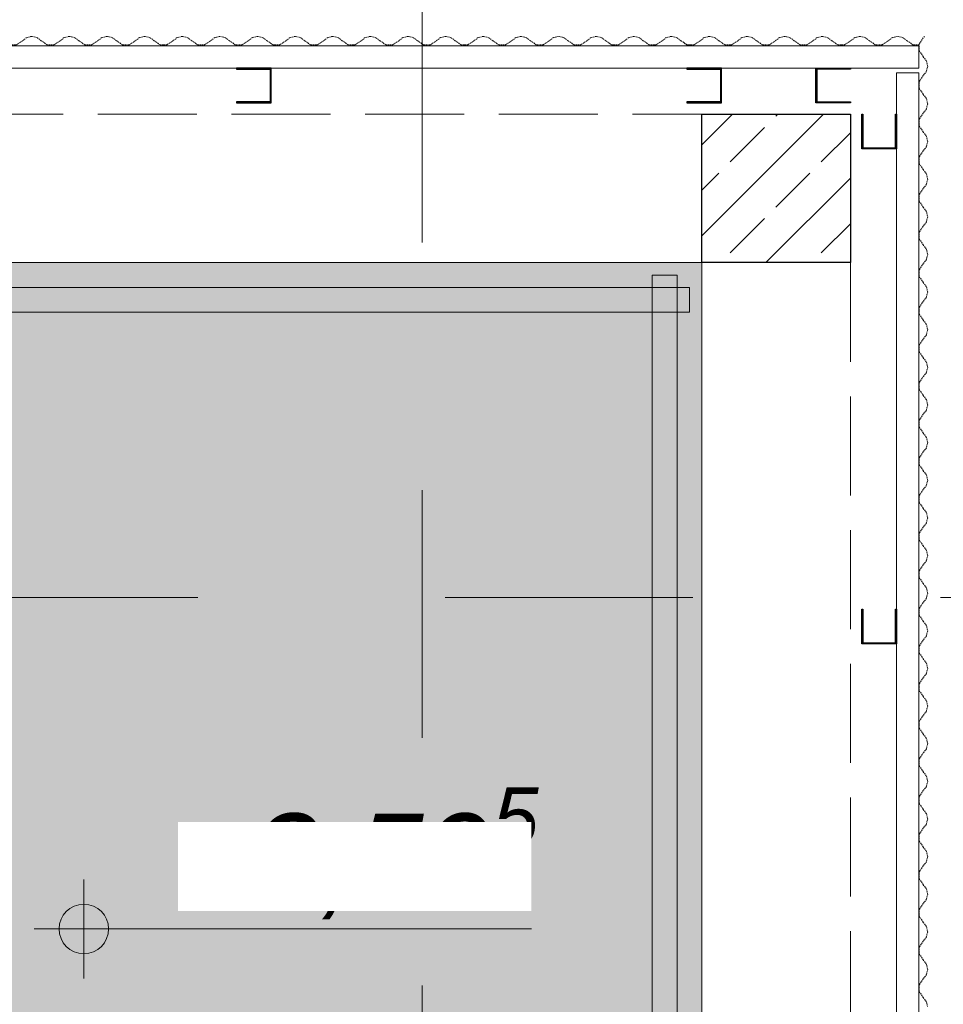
# Model space of a CAD drawing. Header units: centimetres. Extents: x -520 to 22173, y -1503 to 4054.
# Tile 77 of 82: x 18913 to 19100, y 2349 to 2548. Entities that reach past the tile are written whole.
import ezdxf

# ---------------------------------------------------------------- set-up
doc = ezdxf.new("R2010")
doc.units = ezdxf.units.CM
doc.header["$LTSCALE"] = 0.1
doc.header["$MEASUREMENT"] = 0
for name, pattern in [('11108-COL-C310_XMODEL$0$HIDDEN', [3.75, 2.5, -1.25]), ('Krawędzie ukryte', [270, 200, -70]), ('Przerywana długa', [1000, 500, -500]), ('Wipeout_Contour', [1000, 0, -1000])]:
    doc.linetypes.add(name, pattern=pattern)
for name, color, linetype in [('1_przekroje.K_IR', 7, 'Continuous'), ('2_barierki.K_IR', 7, 'Continuous'), ('2_belki.K_IR', 7, 'Continuous'), ('2_stropy.ISTN', 7, 'Continuous'), ('2_stropy.K_IR', 7, 'Continuous'), ('2_słupy.K_IR', 7, 'Continuous'), ('2_ściana dekoracyjna.K_IR', 7, 'Continuous'), ('5_wymiary.K_IR', 7, 'Continuous')]:
    doc.layers.add(name, color=color, linetype=linetype)
doc.styles.add('GENERATED_STYLE_2', font='txt')
doc.dimstyles.new('GENERATED_STYLE__1', dxfattribs={"dimtxt": 18, "dimasz": 9.178744, "dimexe": 0.18, "dimexo": 2, "dimgap": 0.09, "dimtad": 1, "dimtih": 1, "dimtoh": 1, "dimdec": 0, "dimzin": 0, "dimdsep": 46, "dimtxsty": 'GENERATED_STYLE_2', "dimblk": 'ARROWHEAD_2', "dimblk1": 'ARROWHEAD_2', "dimblk2": 'ARROWHEAD_2', "dimcen": 0.09, "dimclrd": 1, "dimclre": 1, "dimclrt": 1, "dimadec": 1, "dimazin": 0, "dimtfac": 1, "dimtdec": 4, "dimtmove": 0, "dimatfit": 3, "dimfxl": 1, "dimtolj": 1, "dimtzin": 0, "dimarcsym": 0})
pattern_1 = [(45, (17498.416, 381.606), (-15.9099, 15.9099), []), (45, (17493.113, 386.91), (-15.9099, 15.9099), [])]

# ---------------------------------------------------------------- blocks, each defined once
blk = doc.blocks.new('Strop_12_2', base_point=(19050.78, 2498.46))
at = {"layer": '2_stropy.ISTN', "linetype": 'Continuous', "lineweight": 0, "true_color": 0xffffff}
blk.add_hatch(color=7, dxfattribs=at).paths.add_polyline_path([(19050.78, 2498.46), (18875.78, 2498.46), (18875.78, 2158.46), (19050.78, 2158.46)])
at = {"layer": '2_stropy.ISTN', "color": 7, "linetype": 'Continuous', "lineweight": 9, "flags": 128}
blk.add_lwpolyline([(19050.78, 2498.46), (18875.78, 2498.46), (18875.78, 2158.46), (19050.78, 2158.46)], close=True, dxfattribs=at)
blk = doc.blocks.new('Arkusz blachy profilowanej 22_2')
at = {"layer": '2_ściana dekoracyjna.K_IR', "color": 251, "linetype": '11108-COL-C310_XMODEL$0$HIDDEN', "lineweight": 0, "true_color": 0x5f5f5f}
for p, q in [((-1.69, 47.64), (-1.69, 46.36)), ((-1.69, 46.36), (-0.9, 45.17)), ((-0.9, 45.17), (-0.24, 44.33)), ((-0.24, 44.33), (0, 43.27)), ((-0.24, 42.22), (-0.9, 41.37)), ((0, 43.27), (-0.24, 42.22)), ((-0.9, 41.37), (-1.69, 40.19)), ((-1.69, 40.19), (-1.69, 38.76)), ((-1.69, 38.76), (-0.9, 37.57)), ((-0.9, 37.57), (-0.24, 36.73)), ((-0.24, 36.73), (0, 35.67)), ((-0.24, 34.62), (-0.9, 33.77)), ((0, 35.67), (-0.24, 34.62)), ((-0.9, 33.77), (-1.69, 32.59)), ((-1.69, 32.59), (-1.69, 31.16)), ((-1.69, 31.16), (-0.9, 29.97)), ((-0.9, 29.97), (-0.24, 29.13)), ((-0.24, 29.13), (0, 28.07)), ((0, 28.07), (-0.24, 27.02)), ((-0.9, 26.17), (-1.69, 24.99)), ((-0.24, 27.02), (-0.9, 26.17)), ((-1.69, 24.99), (-1.69, 23.56)), ((-1.69, 23.56), (-0.9, 22.37)), ((-0.9, 22.37), (-0.24, 21.53)), ((-0.24, 21.53), (0, 20.47)), ((0, 20.47), (-0.24, 19.42)), ((-0.9, 18.57), (-1.69, 17.39)), ((-0.24, 19.42), (-0.9, 18.57)), ((-1.69, 17.39), (-1.69, 15.96)), ((-1.69, 15.96), (-0.9, 14.77)), ((-0.9, 14.77), (-0.24, 13.93)), ((-0.24, 13.93), (0, 12.87)), ((0, 12.87), (-0.24, 11.82)), ((-0.9, 10.97), (-1.69, 9.79)), ((-0.24, 11.82), (-0.9, 10.97)), ((-1.69, 9.79), (-1.69, 8.36)), ((-1.69, 8.36), (-0.9, 7.17)), ((-0.9, 7.17), (-0.24, 6.33)), ((-0.24, 6.33), (0, 5.27)), ((-0.24, 4.22), (-0.9, 3.37)), ((0, 5.27), (-0.24, 4.22)), ((-0.9, 3.37), (-1.69, 2.19)), ((-1.69, 2.19), (-1.69, 0.76)), ((-1.69, 0.76), (-1.19, 0))]:
    blk.add_line(p, q, dxfattribs=at)
blk = doc.blocks.new('Strop_13_2', base_point=(18875.78, 2498.46))
at = {"layer": '2_stropy.K_IR', "linetype": 'Continuous', "lineweight": 0, "true_color": 0xffffff}
blk.add_hatch(color=7, dxfattribs=at).paths.add_polyline_path([(18875.78, 2498.46), (18875.78, 2128.46), (19050.78, 2128.46), (19050.78, 2498.46)])
at = {"layer": '2_stropy.K_IR', "color": 7, "linetype": 'Continuous', "lineweight": 9, "flags": 128}
blk.add_lwpolyline([(18875.78, 2498.46), (18875.78, 2128.46), (19050.78, 2128.46), (19050.78, 2498.46)], close=True, dxfattribs=at)
blk = doc.blocks.new('Słup_55_2', base_point=(19065.78, 2513.46))
at = {"color": 254, "linetype": 'Wipeout_Contour', "lineweight": 0, "ltscale": 76922.972383}
blk.add_wipeout([(19050.78, 2528.46), (19050.78, 2498.46), (19080.78, 2498.46), (19080.78, 2528.46)], dxfattribs=at).dxf.layer = '2_słupy.K_IR'
at = {"layer": '2_słupy.K_IR', "linetype": 'Continuous', "lineweight": 0, "true_color": 0x000000}
h = blk.add_hatch(dxfattribs=at)
h.set_pattern_fill('Beton_zbrojony_0002', color=18, style=0, pattern_type=2)
h.set_pattern_definition([(45, (17498.416, 381.606), (-9.19239, 9.19239), []), (45, (17493.82, 386.202), (-9.19239, 9.19239), [9.75, -3.25])])
h.paths.add_polyline_path([(19050.78, 2528.46), (19050.78, 2498.46), (19080.78, 2498.46), (19080.78, 2528.46)])
at = {"layer": '2_słupy.K_IR', "color": 7, "linetype": 'Continuous', "lineweight": 30, "flags": 128}
blk.add_lwpolyline([(19050.78, 2528.46), (19080.78, 2528.46), (19080.78, 2498.46), (19050.78, 2498.46)], close=True, dxfattribs=at)
blk = doc.blocks.new('Słup_57_2', base_point=(19051.32, 2530.76))
at = {"color": 254, "linetype": 'Wipeout_Contour', "lineweight": 0, "ltscale": 153752.41052}
blk.add_wipeout([(19047.78, 2537.76), (19047.78, 2537.56), (19054.58, 2537.56), (19054.58, 2530.96), (19047.78, 2530.96), (19047.78, 2530.76), (19054.78, 2530.76), (19054.78, 2537.76)], dxfattribs=at).dxf.layer = '2_słupy.K_IR'
at = {"layer": '2_słupy.K_IR', "linetype": 'Continuous', "lineweight": 0, "true_color": 0x000000}
h = blk.add_hatch(dxfattribs=at)
h.set_pattern_fill('Stal_0002', color=18, style=0, pattern_type=2)
h.set_pattern_definition(pattern_1)
h.paths.add_polyline_path([(19047.78, 2537.76), (19047.78, 2537.56), (19054.58, 2537.56), (19054.58, 2530.96), (19047.78, 2530.96), (19047.78, 2530.76), (19054.78, 2530.76), (19054.78, 2537.76)])
at = {"layer": '2_słupy.K_IR', "color": 7, "linetype": 'Continuous', "lineweight": 30, "flags": 128}
blk.add_lwpolyline([(19047.78, 2537.76), (19047.78, 2537.56), (19054.58, 2537.56), (19054.58, 2530.96), (19047.78, 2530.96), (19047.78, 2530.76), (19054.78, 2530.76), (19054.78, 2537.76)], close=True, dxfattribs=at)
blk = doc.blocks.new('Słup_58_2', base_point=(18960.32, 2530.76))
at = {"color": 254, "linetype": 'Wipeout_Contour', "lineweight": 0, "ltscale": 153030.797502}
blk.add_wipeout([(18956.78, 2537.76), (18956.78, 2537.56), (18963.58, 2537.56), (18963.58, 2530.96), (18956.78, 2530.96), (18956.78, 2530.76), (18963.78, 2530.76), (18963.78, 2537.76)], dxfattribs=at).dxf.layer = '2_słupy.K_IR'
at = {"layer": '2_słupy.K_IR', "linetype": 'Continuous', "lineweight": 0, "true_color": 0x000000}
h = blk.add_hatch(dxfattribs=at)
h.set_pattern_fill('Stal_0002', color=18, style=0, pattern_type=2)
h.set_pattern_definition(pattern_1)
h.paths.add_polyline_path([(18956.78, 2537.76), (18956.78, 2537.56), (18963.58, 2537.56), (18963.58, 2530.96), (18956.78, 2530.96), (18956.78, 2530.76), (18963.78, 2530.76), (18963.78, 2537.76)])
at = {"layer": '2_słupy.K_IR', "color": 7, "linetype": 'Continuous', "lineweight": 30, "flags": 128}
blk.add_lwpolyline([(18956.78, 2537.76), (18956.78, 2537.56), (18963.58, 2537.56), (18963.58, 2530.96), (18956.78, 2530.96), (18956.78, 2530.76), (18963.78, 2530.76), (18963.78, 2537.76)], close=True, dxfattribs=at)
blk = doc.blocks.new('Słup_62_2', base_point=(19077.23, 2530.76))
at = {"color": 254, "linetype": 'Wipeout_Contour', "lineweight": 0, "ltscale": 153959.276438}
blk.add_wipeout([(19080.78, 2537.76), (19073.78, 2537.76), (19073.78, 2530.76), (19080.78, 2530.76), (19080.78, 2530.96), (19073.98, 2530.96), (19073.98, 2537.56), (19080.78, 2537.56)], dxfattribs=at).dxf.layer = '2_słupy.K_IR'
at = {"layer": '2_słupy.K_IR', "linetype": 'Continuous', "lineweight": 0, "true_color": 0x000000}
h = blk.add_hatch(dxfattribs=at)
h.set_pattern_fill('Stal_0002', color=18, style=0, pattern_type=2)
h.set_pattern_definition(pattern_1)
h.paths.add_polyline_path([(19080.78, 2537.76), (19073.78, 2537.76), (19073.78, 2530.76), (19080.78, 2530.76), (19080.78, 2530.96), (19073.98, 2530.96), (19073.98, 2537.56), (19080.78, 2537.56)])
at = {"layer": '2_słupy.K_IR', "color": 7, "linetype": 'Continuous', "lineweight": 30, "flags": 128}
blk.add_lwpolyline([(19080.78, 2537.76), (19080.78, 2537.56), (19073.98, 2537.56), (19073.98, 2530.96), (19080.78, 2530.96), (19080.78, 2530.76), (19073.78, 2530.76), (19073.78, 2537.76)], close=True, dxfattribs=at)
blk = doc.blocks.new('Słup_63_2', base_point=(19090.1, 2524.92))
at = {"color": 254, "linetype": 'Wipeout_Contour', "lineweight": 0, "ltscale": 154023.171871}
blk.add_wipeout([(19083.1, 2528.46), (19083.1, 2521.46), (19090.1, 2521.46), (19090.1, 2528.46), (19089.9, 2528.46), (19089.9, 2521.66), (19083.3, 2521.66), (19083.3, 2528.46)], dxfattribs=at).dxf.layer = '2_słupy.K_IR'
at = {"layer": '2_słupy.K_IR', "linetype": 'Continuous', "lineweight": 0, "true_color": 0x000000}
h = blk.add_hatch(dxfattribs=at)
h.set_pattern_fill('Stal_0002', color=18, style=0, pattern_type=2)
h.set_pattern_definition(pattern_1)
h.paths.add_polyline_path([(19083.1, 2528.46), (19083.1, 2521.46), (19090.1, 2521.46), (19090.1, 2528.46), (19089.9, 2528.46), (19089.9, 2521.66), (19083.3, 2521.66), (19083.3, 2528.46)])
at = {"layer": '2_słupy.K_IR', "color": 7, "linetype": 'Continuous', "lineweight": 30, "flags": 128}
blk.add_lwpolyline([(19083.1, 2528.46), (19083.3, 2528.46), (19083.3, 2521.66), (19089.9, 2521.66), (19089.9, 2528.46), (19090.1, 2528.46), (19090.1, 2521.46), (19083.1, 2521.46)], close=True, dxfattribs=at)
blk = doc.blocks.new('Słup_64_2', base_point=(19090.1, 2424.92))
at = {"color": 254, "linetype": 'Wipeout_Contour', "lineweight": 0, "ltscale": 153920.294825}
blk.add_wipeout([(19083.1, 2428.46), (19083.1, 2421.46), (19090.1, 2421.46), (19090.1, 2428.46), (19089.9, 2428.46), (19089.9, 2421.66), (19083.3, 2421.66), (19083.3, 2428.46)], dxfattribs=at).dxf.layer = '2_słupy.K_IR'
at = {"layer": '2_słupy.K_IR', "linetype": 'Continuous', "lineweight": 0, "true_color": 0x000000}
h = blk.add_hatch(dxfattribs=at)
h.set_pattern_fill('Stal_0002', color=18, style=0, pattern_type=2)
h.set_pattern_definition(pattern_1)
h.paths.add_polyline_path([(19083.1, 2428.46), (19083.1, 2421.46), (19090.1, 2421.46), (19090.1, 2428.46), (19089.9, 2428.46), (19089.9, 2421.66), (19083.3, 2421.66), (19083.3, 2428.46)])
at = {"layer": '2_słupy.K_IR', "color": 7, "linetype": 'Continuous', "lineweight": 30, "flags": 128}
blk.add_lwpolyline([(19083.1, 2428.46), (19083.3, 2428.46), (19083.3, 2421.66), (19089.9, 2421.66), (19089.9, 2428.46), (19090.1, 2428.46), (19090.1, 2421.46), (19083.1, 2421.46)], close=True, dxfattribs=at)
blk = doc.blocks.new('Balustrada_11_2', base_point=(17498.42, 381.61))
at = {"layer": '2_barierki.K_IR', "linetype": 'Continuous', "lineweight": 0, "true_color": 0xffffff}
blk.add_hatch(color=7, dxfattribs=at).paths.add_polyline_path([(18878.27, 2493.46), (18878.27, 2488.46), (19048.27, 2488.46), (19048.27, 2493.46)])
at = {"layer": '2_barierki.K_IR', "color": 7, "linetype": 'Continuous', "lineweight": 15}
for p, q in [((18878.27, 2493.46), (18878.27, 2488.46)), ((19048.27, 2493.46), (18878.27, 2493.46)), ((19048.27, 2488.46), (19048.27, 2493.46)), ((18878.27, 2488.46), (19048.27, 2488.46))]:
    blk.add_line(p, q, dxfattribs=at)
blk = doc.blocks.new('Balustrada_12_2', base_point=(17498.42, 381.61))
at = {"layer": '2_barierki.K_IR', "linetype": 'Continuous', "lineweight": 0, "true_color": 0xffffff}
blk.add_hatch(color=7, dxfattribs=at).paths.add_polyline_path([(19045.78, 2495.96), (19040.78, 2495.96), (19040.78, 2118.46), (19045.78, 2123.46)])
at = {"layer": '2_barierki.K_IR', "color": 7, "linetype": 'Continuous', "lineweight": 15}
for p, q in [((19045.78, 2495.96), (19040.78, 2495.96)), ((19040.78, 2495.96), (19040.78, 2118.46)), ((19045.78, 2123.46), (19045.78, 2495.96))]:
    blk.add_line(p, q, dxfattribs=at)
blk = doc.blocks.new('Arkusz blachy profilowanej 22_4')
at = {"layer": '2_ściana dekoracyjna.K_IR', "color": 251, "linetype": '11108-COL-C310_XMODEL$0$HIDDEN', "lineweight": 0, "true_color": 0x5f5f5f}
for p, q in [((-1.69, 161.05), (-1.69, 160.21)), ((-1.69, 160.21), (-0.9, 159.02)), ((-0.9, 159.02), (-0.24, 158.17)), ((-0.24, 158.17), (0, 157.12)), ((0, 157.12), (-0.24, 156.07)), ((-0.9, 155.22), (-1.69, 154.03)), ((-0.24, 156.07), (-0.9, 155.22)), ((-1.69, 154.03), (-1.69, 152.61)), ((-1.69, 152.61), (-0.9, 151.42)), ((-0.9, 151.42), (-0.24, 150.57)), ((-0.24, 150.57), (0, 149.52)), ((0, 149.52), (-0.24, 148.47)), ((-0.9, 147.62), (-1.69, 146.43)), ((-0.24, 148.47), (-0.9, 147.62)), ((-1.69, 146.43), (-1.69, 145.01)), ((-1.69, 145.01), (-0.9, 143.82)), ((-0.9, 143.82), (-0.24, 142.97)), ((-0.24, 142.97), (0, 141.92)), ((0, 141.92), (-0.24, 140.87)), ((-0.9, 140.02), (-1.69, 138.83)), ((-0.24, 140.87), (-0.9, 140.02)), ((-1.69, 138.83), (-1.69, 137.41)), ((-1.69, 137.41), (-0.9, 136.22)), ((-0.9, 136.22), (-0.24, 135.37)), ((-0.24, 135.37), (0, 134.32)), ((-0.24, 133.27), (-0.9, 132.42)), ((0, 134.32), (-0.24, 133.27)), ((-0.9, 132.42), (-1.69, 131.23)), ((-1.69, 131.23), (-1.69, 129.81)), ((-1.69, 129.81), (-0.9, 128.62)), ((-0.9, 128.62), (-0.24, 127.77)), ((-0.24, 127.77), (0, 126.72)), ((-0.24, 125.67), (-0.9, 124.82)), ((0, 126.72), (-0.24, 125.67)), ((-0.9, 124.82), (-1.69, 123.63)), ((-1.69, 123.63), (-1.69, 122.21)), ((-1.69, 122.21), (-0.9, 121.02)), ((-0.9, 121.02), (-0.24, 120.17)), ((-0.24, 120.17), (0, 119.12)), ((-0.24, 118.07), (-0.9, 117.22)), ((0, 119.12), (-0.24, 118.07)), ((-0.9, 117.22), (-1.69, 116.03)), ((-1.69, 116.03), (-1.69, 114.61)), ((-1.69, 114.61), (-0.9, 113.42)), ((-0.9, 113.42), (-0.24, 112.57)), ((-0.24, 112.57), (0, 111.52)), ((0, 111.52), (-0.24, 110.47)), ((-0.9, 109.62), (-1.69, 108.43)), ((-0.24, 110.47), (-0.9, 109.62)), ((-1.69, 108.43), (-1.69, 107.01)), ((-1.69, 107.01), (-0.9, 105.82)), ((-0.9, 105.82), (-0.24, 104.97)), ((-0.24, 104.97), (0, 103.92)), ((0, 103.92), (-0.24, 102.87)), ((-0.9, 102.02), (-1.69, 100.83)), ((-0.24, 102.87), (-0.9, 102.02)), ((-1.69, 100.83), (-1.69, 99.41)), ((-1.69, 99.41), (-0.9, 98.22)), ((-0.9, 98.22), (-0.24, 97.37)), ((-0.24, 97.37), (0, 96.32)), ((0, 96.32), (-0.24, 95.27)), ((-0.9, 94.42), (-1.69, 93.23)), ((-0.24, 95.27), (-0.9, 94.42)), ((-1.69, 93.23), (-1.69, 91.81)), ((-1.69, 91.81), (-0.9, 90.62)), ((-0.9, 90.62), (-0.24, 89.77)), ((-0.24, 89.77), (0, 88.72)), ((-0.24, 87.67), (-0.9, 86.82)), ((0, 88.72), (-0.24, 87.67)), ((-0.9, 86.82), (-1.69, 85.63)), ((-1.69, 85.63), (-1.69, 84.21)), ((-1.69, 84.21), (-0.9, 83.02)), ((-0.9, 83.02), (-0.24, 82.17)), ((-0.24, 82.17), (0, 81.12)), ((-0.24, 80.07), (-0.9, 79.22)), ((0, 81.12), (-0.24, 80.07)), ((-0.9, 79.22), (-1.69, 78.03)), ((-1.69, 78.03), (-1.69, 76.61)), ((-1.69, 76.61), (-0.9, 75.42)), ((-0.9, 75.42), (-0.24, 74.57)), ((-0.24, 74.57), (0, 73.52)), ((-0.9, 71.62), (-1.69, 70.43)), ((-0.24, 72.47), (-0.9, 71.62)), ((0, 73.52), (-0.24, 72.47)), ((-1.69, 70.43), (-1.69, 69.01)), ((-1.69, 69.01), (-0.9, 67.82)), ((-0.9, 67.82), (-0.24, 66.97)), ((-0.24, 66.97), (0, 65.92)), ((0, 65.92), (-0.24, 64.87)), ((-0.9, 64.02), (-1.69, 62.83)), ((-0.24, 64.87), (-0.9, 64.02)), ((-1.69, 62.83), (-1.69, 61.41)), ((-1.69, 61.41), (-0.9, 60.22)), ((-0.9, 60.22), (-0.24, 59.37)), ((-0.24, 59.37), (0, 58.32)), ((0, 58.32), (-0.24, 57.27)), ((-0.9, 56.42), (-1.69, 55.23)), ((-0.24, 57.27), (-0.9, 56.42)), ((-1.69, 55.23), (-1.69, 53.81)), ((-1.69, 53.81), (-0.9, 52.62)), ((-0.9, 52.62), (-0.24, 51.77)), ((-0.24, 51.77), (0, 50.72)), ((0, 50.72), (-0.24, 49.67)), ((-0.9, 48.82), (-1.69, 47.63)), ((-0.24, 49.67), (-0.9, 48.82)), ((-1.69, 47.63), (-1.69, 46.21)), ((-1.69, 46.21), (-0.9, 45.02)), ((-0.9, 45.02), (-0.24, 44.17)), ((-0.24, 44.17), (0, 43.12)), ((-0.24, 42.07), (-0.9, 41.22)), ((0, 43.12), (-0.24, 42.07)), ((-0.9, 41.22), (-1.69, 40.03)), ((-1.69, 40.03), (-1.69, 38.61)), ((-1.69, 38.61), (-0.9, 37.42)), ((-0.9, 37.42), (-0.24, 36.57)), ((-0.24, 36.57), (0, 35.52)), ((-0.24, 34.47), (-0.9, 33.62)), ((0, 35.52), (-0.24, 34.47)), ((-0.9, 33.62), (-1.69, 32.43)), ((-1.69, 32.43), (-1.69, 31.01)), ((-1.69, 31.01), (-0.9, 29.82)), ((-0.9, 29.82), (-0.24, 28.97)), ((-0.24, 28.97), (0, 27.92)), ((0, 27.92), (-0.24, 26.87)), ((-0.9, 26.02), (-1.69, 24.83)), ((-0.24, 26.87), (-0.9, 26.02)), ((-1.69, 24.83), (-1.69, 23.41)), ((-1.69, 23.41), (-0.9, 22.22)), ((-0.9, 22.22), (-0.24, 21.37)), ((-0.24, 21.37), (0, 20.32)), ((0, 20.32), (-0.24, 19.27)), ((-0.9, 18.42), (-1.69, 17.23)), ((-0.24, 19.27), (-0.9, 18.42)), ((-1.69, 17.23), (-1.69, 15.81)), ((-1.69, 15.81), (-0.9, 14.62)), ((-0.9, 14.62), (-0.24, 13.77)), ((-0.24, 13.77), (0, 12.72)), ((0, 12.72), (-0.24, 11.67)), ((-0.9, 10.82), (-1.69, 9.63)), ((-0.24, 11.67), (-0.9, 10.82)), ((-1.69, 9.63), (-1.69, 8.21)), ((-1.69, 8.21), (-0.9, 7.02)), ((-0.9, 7.02), (-0.24, 6.17)), ((-0.24, 6.17), (0, 5.12)), ((-0.24, 4.07), (-0.9, 3.22)), ((0, 5.12), (-0.24, 4.07)), ((-0.9, 3.22), (-1.69, 2.03)), ((-1.69, 2.03), (-1.69, 0.61)), ((-1.69, 0.61), (-1.29, 0))]:
    blk.add_line(p, q, dxfattribs=at)
blk = doc.blocks.new('Arkusz blachy profilowanej 22_5')
at = {"layer": '2_ściana dekoracyjna.K_IR', "color": 251, "linetype": '11108-COL-C310_XMODEL$0$HIDDEN', "lineweight": 0, "true_color": 0x5f5f5f}
for p, q in [((-0.9, 264.75), (-1.69, 263.56)), ((-0.65, 265.07), (-0.9, 264.75)), ((-1.69, 263.56), (-1.69, 262.14)), ((-1.69, 262.14), (-0.9, 260.95)), ((-0.9, 260.95), (-0.24, 260.1)), ((-0.24, 260.1), (0, 259.05)), ((0, 259.05), (-0.24, 258)), ((-0.9, 257.15), (-1.69, 255.96)), ((-0.24, 258), (-0.9, 257.15)), ((-1.69, 255.96), (-1.69, 254.54)), ((-1.69, 254.54), (-0.9, 253.35)), ((-0.9, 253.35), (-0.24, 252.5)), ((-0.24, 252.5), (0, 251.45)), ((0, 251.45), (-0.24, 250.4)), ((-0.9, 249.55), (-1.69, 248.36)), ((-0.24, 250.4), (-0.9, 249.55)), ((-1.69, 248.36), (-1.69, 246.94)), ((-1.69, 246.94), (-0.9, 245.75)), ((-0.9, 245.75), (-0.24, 244.9)), ((-0.24, 244.9), (0, 243.85)), ((-0.24, 242.8), (-0.9, 241.95)), ((0, 243.85), (-0.24, 242.8)), ((-0.9, 241.95), (-1.69, 240.76)), ((-1.69, 240.76), (-1.69, 239.34)), ((-1.69, 239.34), (-0.9, 238.15)), ((-0.9, 238.15), (-0.24, 237.3)), ((-0.24, 237.3), (0, 236.25)), ((-0.24, 235.2), (-0.9, 234.35)), ((0, 236.25), (-0.24, 235.2)), ((-0.9, 234.35), (-1.69, 233.16)), ((-1.69, 233.16), (-1.69, 231.74)), ((-1.69, 231.74), (-0.9, 230.55)), ((-0.9, 230.55), (-0.24, 229.7)), ((-0.24, 229.7), (0, 228.65)), ((-0.9, 226.75), (-1.69, 225.56)), ((-0.24, 227.6), (-0.9, 226.75)), ((0, 228.65), (-0.24, 227.6)), ((-1.69, 225.56), (-1.69, 224.14)), ((-1.69, 224.14), (-0.9, 222.95)), ((-0.9, 222.95), (-0.24, 222.1)), ((-0.24, 222.1), (0, 221.05)), ((0, 221.05), (-0.24, 220)), ((-0.9, 219.15), (-1.69, 217.96)), ((-0.24, 220), (-0.9, 219.15)), ((-1.69, 217.96), (-1.69, 216.54)), ((-1.69, 216.54), (-0.9, 215.35)), ((-0.9, 215.35), (-0.24, 214.5)), ((-0.24, 214.5), (0, 213.45)), ((0, 213.45), (-0.24, 212.4)), ((-0.9, 211.55), (-1.69, 210.36)), ((-0.24, 212.4), (-0.9, 211.55)), ((-1.69, 210.36), (-1.69, 208.94)), ((-1.69, 208.94), (-0.9, 207.75)), ((-0.9, 207.75), (-0.24, 206.9)), ((-0.24, 206.9), (0, 205.85)), ((0, 205.85), (-0.24, 204.8)), ((-0.9, 203.95), (-1.69, 202.76)), ((-0.24, 204.8), (-0.9, 203.95)), ((-1.69, 202.76), (-1.69, 201.34)), ((-1.69, 201.34), (-0.9, 200.15)), ((-0.9, 200.15), (-0.24, 199.3)), ((-0.24, 199.3), (0, 198.25)), ((-0.24, 197.2), (-0.9, 196.35)), ((0, 198.25), (-0.24, 197.2)), ((-0.9, 196.35), (-1.69, 195.16)), ((-1.69, 195.16), (-1.69, 193.74)), ((-1.69, 193.74), (-0.9, 192.55)), ((-0.9, 192.55), (-0.24, 191.7)), ((-0.24, 191.7), (0, 190.65)), ((-0.24, 189.6), (-0.9, 188.75)), ((0, 190.65), (-0.24, 189.6)), ((-0.9, 188.75), (-1.69, 187.56)), ((-1.69, 187.56), (-1.69, 186.14)), ((-1.69, 186.14), (-0.9, 184.95)), ((-0.9, 184.95), (-0.24, 184.1)), ((-0.24, 184.1), (0, 183.05)), ((0, 183.05), (-0.24, 182)), ((-0.9, 181.15), (-1.69, 179.96)), ((-0.24, 182), (-0.9, 181.15)), ((-1.69, 179.96), (-1.69, 178.54)), ((-1.69, 178.54), (-0.9, 177.35)), ((-0.9, 177.35), (-0.24, 176.5)), ((-0.24, 176.5), (0, 175.45)), ((0, 175.45), (-0.24, 174.4)), ((-0.9, 173.55), (-1.69, 172.36)), ((-0.24, 174.4), (-0.9, 173.55)), ((-1.69, 172.36), (-1.69, 170.94)), ((-1.69, 170.94), (-0.9, 169.75)), ((-0.9, 169.75), (-0.24, 168.9)), ((-0.24, 168.9), (0, 167.85)), ((0, 167.85), (-0.24, 166.8)), ((-0.9, 165.95), (-1.69, 164.76)), ((-0.24, 166.8), (-0.9, 165.95)), ((-1.69, 164.76), (-1.69, 163.34)), ((-1.69, 163.34), (-0.9, 162.15)), ((-0.9, 162.15), (-0.24, 161.3)), ((-0.24, 161.3), (0, 160.25)), ((-0.24, 159.2), (-0.9, 158.35)), ((0, 160.25), (-0.24, 159.2)), ((-0.9, 158.35), (-1.69, 157.16)), ((-1.69, 157.16), (-1.69, 155.74)), ((-1.69, 155.74), (-0.9, 154.55)), ((-0.9, 154.55), (-0.24, 153.7)), ((-0.24, 153.7), (0, 152.65)), ((-0.24, 151.6), (-0.9, 150.75)), ((0, 152.65), (-0.24, 151.6)), ((-0.9, 150.75), (-1.69, 149.56)), ((-1.69, 149.56), (-1.69, 148.14)), ((-1.69, 148.14), (-0.9, 146.95)), ((-0.9, 146.95), (-0.24, 146.1)), ((-0.24, 146.1), (0, 145.05)), ((-0.24, 144), (-0.9, 143.15)), ((0, 145.05), (-0.24, 144)), ((-0.9, 143.15), (-1.69, 141.96)), ((-1.69, 141.96), (-1.69, 140.54)), ((-1.69, 140.54), (-0.9, 139.35)), ((-0.9, 139.35), (-0.24, 138.5)), ((-0.24, 138.5), (0, 137.45)), ((0, 137.45), (-0.24, 136.4)), ((-0.9, 135.55), (-1.69, 134.36)), ((-0.24, 136.4), (-0.9, 135.55)), ((-1.69, 134.36), (-1.69, 132.94)), ((-1.69, 132.94), (-0.9, 131.75)), ((-0.9, 131.75), (-0.24, 130.9)), ((-0.24, 130.9), (0, 129.85)), ((0, 129.85), (-0.24, 128.8)), ((-0.9, 127.95), (-1.69, 126.76)), ((-0.24, 128.8), (-0.9, 127.95)), ((-1.69, 126.76), (-1.69, 125.34)), ((-1.69, 125.34), (-0.9, 124.15)), ((-0.9, 124.15), (-0.24, 123.3)), ((-0.24, 123.3), (0, 122.25)), ((0, 122.25), (-0.24, 121.2)), ((-0.9, 120.35), (-1.69, 119.16)), ((-0.24, 121.2), (-0.9, 120.35)), ((-1.69, 119.16), (-1.69, 117.74)), ((-1.69, 117.74), (-0.9, 116.55)), ((-0.9, 116.55), (-0.24, 115.7)), ((-0.24, 115.7), (0, 114.65)), ((-0.24, 113.6), (-0.9, 112.75)), ((0, 114.65), (-0.24, 113.6)), ((-0.9, 112.75), (-1.69, 111.56)), ((-1.69, 111.56), (-1.69, 110.14)), ((-1.69, 110.14), (-0.9, 108.95)), ((-0.9, 108.95), (-0.24, 108.1)), ((-0.24, 108.1), (0, 107.05)), ((-0.24, 106), (-0.9, 105.15)), ((0, 107.05), (-0.24, 106)), ((-0.9, 105.15), (-1.69, 103.96)), ((-1.69, 103.96), (-1.69, 102.54)), ((-1.69, 102.54), (-0.9, 101.35)), ((-0.9, 101.35), (-0.24, 100.5)), ((-0.24, 100.5), (0, 99.45)), ((0, 99.45), (-0.24, 98.4)), ((-0.9, 97.55), (-1.69, 96.36)), ((-0.24, 98.4), (-0.9, 97.55)), ((-1.69, 96.36), (-1.69, 94.94)), ((-1.69, 94.94), (-0.9, 93.75)), ((-0.9, 93.75), (-0.24, 92.9)), ((-0.24, 92.9), (0, 91.85)), ((0, 91.85), (-0.24, 90.8)), ((-0.9, 89.95), (-1.69, 88.76)), ((-0.24, 90.8), (-0.9, 89.95)), ((-1.69, 88.76), (-1.69, 87.34)), ((-1.69, 87.34), (-0.9, 86.15)), ((-0.9, 86.15), (-0.24, 85.3)), ((-0.24, 85.3), (0, 84.25)), ((0, 84.25), (-0.24, 83.2)), ((-0.9, 82.35), (-1.69, 81.16)), ((-0.24, 83.2), (-0.9, 82.35)), ((-1.69, 81.16), (-1.69, 79.74)), ((-1.69, 79.74), (-0.9, 78.55)), ((-0.9, 78.55), (-0.24, 77.7)), ((-0.24, 77.7), (0, 76.65)), ((-0.24, 75.6), (-0.9, 74.75)), ((0, 76.65), (-0.24, 75.6)), ((-0.9, 74.75), (-1.69, 73.56)), ((-1.69, 73.56), (-1.69, 72.14)), ((-1.69, 72.14), (-0.9, 70.95)), ((-0.9, 70.95), (-0.24, 70.1)), ((-0.24, 70.1), (0, 69.05))]:
    blk.add_line(p, q, dxfattribs=at)
blk = doc.blocks.new('Belka_27_2', base_point=(18415.78, 2513.46))
at = {"layer": '2_belki.K_IR', "color": 7, "linetype": 'Krawędzie ukryte', "lineweight": 0}
for p, q in [((18415.78, 2528.46), (19050.78, 2528.46)), ((19050.78, 2498.46), (19050.78, 2528.46)), ((18415.78, 2498.46), (19050.78, 2498.46))]:
    blk.add_line(p, q, dxfattribs=at)
blk = doc.blocks.new('Belka_28_2', base_point=(19065.78, 2498.46))
at = {"layer": '2_belki.K_IR', "color": 7, "linetype": 'Krawędzie ukryte', "lineweight": 0}
for p, q in [((19050.78, 2498.46), (19050.78, 2158.46)), ((19050.78, 2498.46), (19080.78, 2498.46)), ((19080.78, 2498.46), (19080.78, 2158.46))]:
    blk.add_line(p, q, dxfattribs=at)
blk = doc.blocks.new('Belka_31_2', base_point=(19094.6, 2537.76))
at = {"layer": '2_belki.K_IR', "color": 7, "linetype": 'Continuous', "lineweight": 0}
for p, q in [((19094.6, 2542.26), (18640.9, 2542.26)), ((19094.6, 2542.26), (19094.6, 2537.76)), ((19094.6, 2537.76), (18640.9, 2537.76))]:
    blk.add_line(p, q, dxfattribs=at)
blk = doc.blocks.new('Belka_32_2', base_point=(19094.6, 2537.76))
at = {"layer": '2_belki.K_IR', "color": 7, "linetype": 'Continuous', "lineweight": 0}
for p, q in [((19094.6, 2542.26), (18640.9, 2542.26)), ((19094.6, 2542.26), (19094.6, 2537.76)), ((19094.6, 2537.76), (18640.9, 2537.76))]:
    blk.add_line(p, q, dxfattribs=at)
blk = doc.blocks.new('Belka_33_2', base_point=(19094.6, 2537.76))
at = {"layer": '2_belki.K_IR', "color": 7, "linetype": 'Krawędzie ukryte', "lineweight": 0}
for p, q in [((19094.6, 2542.26), (18640.9, 2542.26)), ((19094.6, 2542.26), (19094.6, 2537.76)), ((19094.6, 2537.76), (18640.9, 2537.76))]:
    blk.add_line(p, q, dxfattribs=at)
blk = doc.blocks.new('Belka_34_2', base_point=(19094.6, 2537.76))
at = {"layer": '2_belki.K_IR', "color": 7, "linetype": 'Krawędzie ukryte', "lineweight": 0}
for p, q in [((19094.6, 2542.26), (18640.9, 2542.26)), ((19094.6, 2542.26), (19094.6, 2537.76)), ((19094.6, 2537.76), (18640.9, 2537.76))]:
    blk.add_line(p, q, dxfattribs=at)
blk = doc.blocks.new('Belka_35_2', base_point=(19090.1, 2536.76))
at = {"layer": '2_belki.K_IR', "color": 7, "linetype": 'Continuous', "lineweight": 0}
for p, q in [((19090.1, 2536.76), (19090.1, 2128.46)), ((19090.1, 2536.76), (19094.6, 2536.76)), ((19094.6, 2536.76), (19094.6, 2128.46))]:
    blk.add_line(p, q, dxfattribs=at)
blk = doc.blocks.new('Belka_36_2', base_point=(19090.1, 2536.76))
at = {"layer": '2_belki.K_IR', "color": 7, "linetype": 'Continuous', "lineweight": 0}
for p, q in [((19090.1, 2536.76), (19090.1, 2128.46)), ((19090.1, 2536.76), (19094.6, 2536.76)), ((19094.6, 2536.76), (19094.6, 2128.46))]:
    blk.add_line(p, q, dxfattribs=at)
blk = doc.blocks.new('Belka_37_2', base_point=(19090.1, 2536.76))
at = {"layer": '2_belki.K_IR', "color": 7, "linetype": 'Krawędzie ukryte', "lineweight": 0}
for p, q in [((19090.1, 2536.76), (19090.1, 2128.46)), ((19090.1, 2536.76), (19094.6, 2536.76)), ((19094.6, 2536.76), (19094.6, 2128.46))]:
    blk.add_line(p, q, dxfattribs=at)
blk = doc.blocks.new('*D453', base_point=(17498.42, 381.61))
at = {"layer": '5_wymiary.K_IR', "color": 1, "linetype": 'Continuous', "lineweight": 0}
for p, q in [((18400.78, 2636.3), (18400.78, 2654.42)), ((19080.78, 2636.3), (19080.78, 2654.42)), ((18404.26, 2651.4), (18397.29, 2639.32)), ((19077.29, 2639.32), (19084.26, 2651.4)), ((18394.87, 2645.36), (18400.78, 2645.36)), ((18400.78, 2645.36), (19080.78, 2645.36)), ((19080.78, 2645.36), (19086.68, 2645.36))]:
    blk.add_line(p, q, dxfattribs=at)
at = {"color": 254, "linetype": 'Wipeout_Contour', "lineweight": 0, "ltscale": 75713.298947}
blk.add_wipeout([(18720.29, 2648.96), (18761.26, 2648.96), (18761.26, 2666.96), (18720.29, 2666.96)], dxfattribs=at).dxf.layer = '5_wymiary.K_IR'
at = {"layer": '5_wymiary.K_IR', "color": 1, "lineweight": 0, "insert": (18720.29, 2648.96), "char_height": 18, "attachment_point": 7, "style": 'GENERATED_STYLE_2'}
blk.add_mtext('\\A1;{\\pql;\\fArial|b0|i1|c238|p38;680}', dxfattribs=at)
blk = doc.blocks.new('ARROWHEAD_2')
at = {"color": 0, "linetype": 'Continuous', "lineweight": 0}
for p, q in [((-0.378, -0.655), (0.378, 0.655)), ((0, 0), (-1, 0))]:
    blk.add_line(p, q, dxfattribs=at)
blk = doc.blocks.new('Koty wysokościowe_4_2', base_point=(18925.96, 2363.91))
at = {"layer": '5_wymiary.K_IR', "linetype": 'Continuous', "lineweight": 0}
for points in [[(18925.96, 2363.91), (18930.96, 2363.91), (18930.58, 2365.83), (18929.5, 2367.45), (18927.87, 2368.53), (18925.96, 2368.91)], [(18925.96, 2363.91), (18920.96, 2363.91), (18921.34, 2362), (18922.43, 2360.38), (18924.05, 2359.29), (18925.96, 2358.91)]]:
    blk.add_hatch(color=1, dxfattribs=at).paths.add_polyline_path(points)
at = {"layer": '5_wymiary.K_IR', "color": 1, "linetype": 'Continuous', "lineweight": 0}
for p, q in [((18925.96, 2353.91), (18925.96, 2373.91)), ((18915.96, 2363.91), (19016.35, 2363.91))]:
    blk.add_line(p, q, dxfattribs=at)
blk.add_circle((18925.96, 2363.91), 5, dxfattribs=at)
at = {"layer": '5_wymiary.K_IR', "color": 1, "lineweight": 0, "insert": (18944.96, 2363.96), "char_height": 18, "attachment_point": 7, "style": 'GENERATED_STYLE_2'}
blk.add_mtext('\\A1;{\\pql;\\fArial|b0|i1|c238|p38;+3,59\\fArial|b0|i1|c238|p38;\\A1{\\H.66x;\\S5^  ;}}', dxfattribs=at)
at = {"color": 254, "linetype": 'Wipeout_Contour', "lineweight": 0, "ltscale": 76515.428578}
blk.add_wipeout([(18944.96, 2367.51), (19016.35, 2367.51), (19016.35, 2385.51), (18944.96, 2385.51)], dxfattribs=at).dxf.layer = '5_wymiary.K_IR'
blk = doc.blocks.new('Płaszczyzna odcinająca_5_2', base_point=(18994.31, 2567.5))
at = {"layer": '1_przekroje.K_IR', "color": 7, "linetype": 'Przerywana długa', "lineweight": 15}
blk.add_line((18994.31, 2552.5), (18994.31, -706.38), dxfattribs=at)
blk = doc.blocks.new('Płaszczyzna odcinająca_6_2', base_point=(20663.96, 2430.84))
at = {"layer": '1_przekroje.K_IR', "color": 7, "linetype": 'Przerywana długa', "lineweight": 15}
blk.add_line((20648.96, 2430.84), (17366.28, 2430.84), dxfattribs=at)

msp = doc.modelspace()

# ---------------------------------------------------------------- block references
at = {"layer": '2_barierki.K_IR', "color": 252, "linetype": 'Continuous', "lineweight": 0}
for name in ['Balustrada_12_2', 'Balustrada_11_2']:
    msp.add_blockref(name, (17498.42, 381.61), dxfattribs=at)
at = {"layer": '2_stropy.ISTN', "color": 7, "linetype": 'Continuous', "lineweight": 9}
msp.add_blockref('Strop_12_2', (19050.78, 2498.46), dxfattribs=at)
at = {"layer": '2_stropy.K_IR', "color": 7, "linetype": 'Continuous', "lineweight": 9}
msp.add_blockref('Strop_13_2', (18875.78, 2498.46), dxfattribs=at)
at = {"layer": '2_słupy.K_IR', "color": 7, "lineweight": 0}
for name, p in [('Słup_58_2', (18960.32, 2530.76)), ('Słup_57_2', (19051.32, 2530.76)), ('Słup_62_2', (19077.23, 2530.76)), ('Słup_63_2', (19090.1, 2524.92)), ('Słup_64_2', (19090.1, 2424.92))]:
    msp.add_blockref(name, p, dxfattribs=at)
at = {"layer": '2_ściana dekoracyjna.K_IR', "color": 251, "linetype": '11108-COL-C310_XMODEL$0$HIDDEN', "lineweight": 0, "true_color": 0x5f5f5f, "xscale": -1, "zscale": 100, "rotation": 270}
for name, p in [('Arkusz blachy profilowanej 22_4', (18887.54, 2544.16)), ('Arkusz blachy profilowanej 22_2', (19047.06, 2544.16))]:
    msp.add_blockref(name, p, dxfattribs=at)
at = {"layer": '2_ściana dekoracyjna.K_IR', "color": 251, "linetype": '11108-COL-C310_XMODEL$0$HIDDEN', "lineweight": 0, "true_color": 0x5f5f5f, "zscale": 100}
msp.add_blockref('Arkusz blachy profilowanej 22_5', (19096.4, 2279.09), dxfattribs=at)

# ---------------------------------------------------------------- next in the draw order: block references
at = {"layer": '2_belki.K_IR', "color": 7, "lineweight": 0}
for name, p in [('Belka_31_2', (19094.6, 2537.76)), ('Belka_32_2', (19094.6, 2537.76)), ('Belka_33_2', (19094.6, 2537.76)), ('Belka_34_2', (19094.6, 2537.76)), ('Belka_35_2', (19090.1, 2536.76)), ('Belka_36_2', (19090.1, 2536.76)), ('Belka_37_2', (19090.1, 2536.76))]:
    msp.add_blockref(name, p, dxfattribs=at)
at = {"layer": '2_słupy.K_IR', "color": 7, "lineweight": 30}
msp.add_blockref('Słup_55_2', (19065.78, 2513.46), dxfattribs=at)

# ---------------------------------------------------------------- next in the draw order: block references
at = {"layer": '2_belki.K_IR', "color": 7, "lineweight": 0}
for name, p in [('Belka_27_2', (18415.78, 2513.46)), ('Belka_28_2', (19065.78, 2498.46))]:
    msp.add_blockref(name, p, dxfattribs=at)

# ---------------------------------------------------------------- next in the draw order: block references
at = {"layer": '5_wymiary.K_IR', "color": 1, "lineweight": 0}
msp.add_blockref('Koty wysokościowe_4_2', (18925.96, 2363.91), dxfattribs=at)

# ---------------------------------------------------------------- next in the draw order: dimensions: what is measured, and where the dimension line sits
at = {"layer": '5_wymiary.K_IR', "color": 1, "linetype": 'Continuous', "lineweight": 0}
dim = msp.add_linear_dim(base=(19080.78, 2645.36), p1=(18400.78, 2528.46), p2=(19080.78, 2528.46), dimstyle='GENERATED_STYLE__1', dxfattribs=at)
dim.commit()
dim.dimension.update_dxf_attribs({"geometry": '*D453', "text_midpoint": (18740.87, 2657.96), "dimtype": 160})

# ---------------------------------------------------------------- next in the draw order: block references
at = {"layer": '1_przekroje.K_IR', "color": 7, "lineweight": 15}
for name, p in [('Płaszczyzna odcinająca_5_2', (18994.31, 2567.5)), ('Płaszczyzna odcinająca_6_2', (20663.96, 2430.84))]:
    msp.add_blockref(name, p, dxfattribs=at)

doc.saveas('drawing.dxf')
